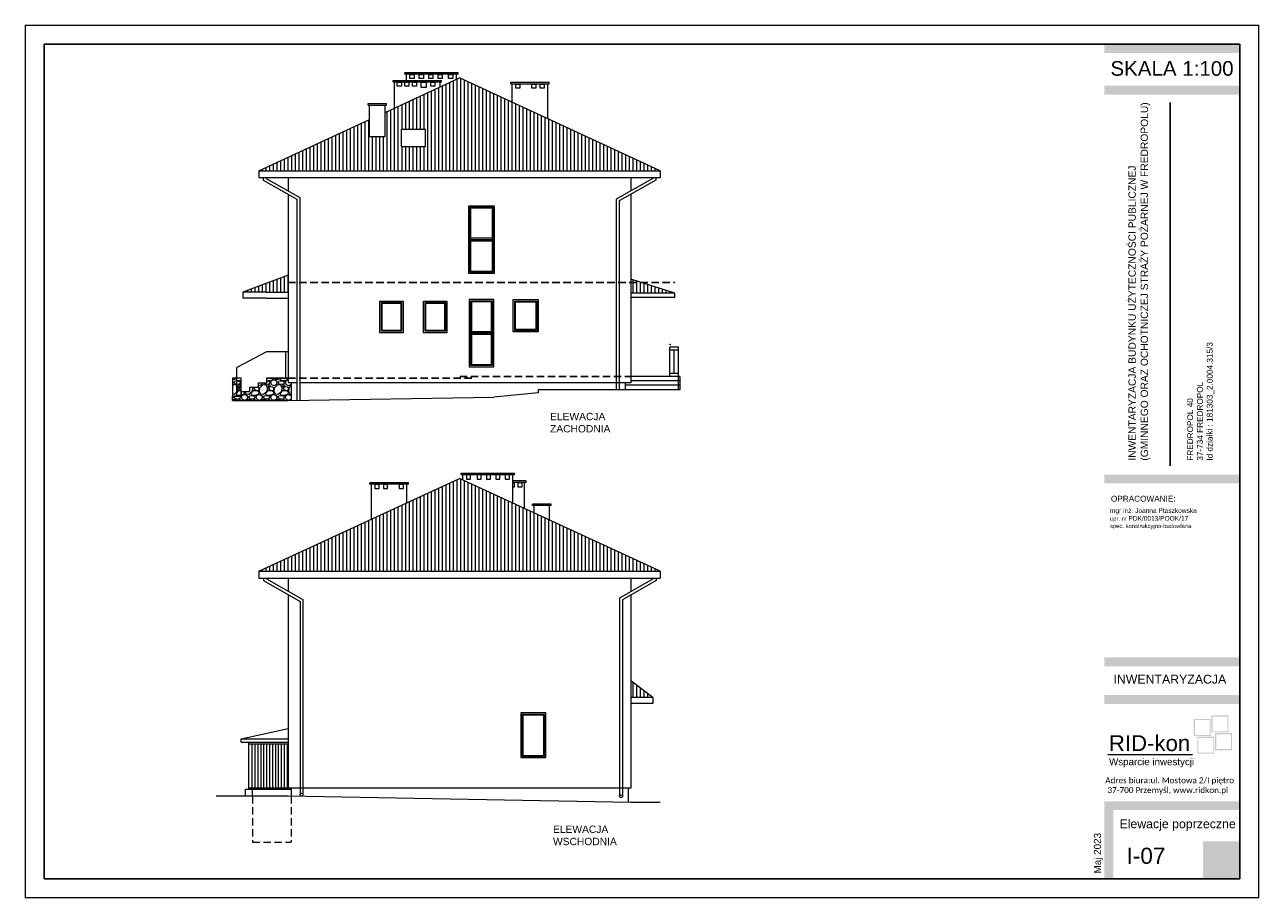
# Model space of a CAD drawing. Header units: inches. Extents: x 4551 to 8756, y -20806 to 359.
# Tile 1 of 35: x 4551 to 8756, y -20806 to -17831. Entities that reach past the tile are written whole.
import ezdxf

# ---------------------------------------------------------------- set-up
doc = ezdxf.new("R2010")
doc.units = ezdxf.units.IN
doc.header["$MEASUREMENT"] = 0
doc.linetypes.add('( Dashed )', pattern=[0.75, 0.5, -0.25])
doc.layers.add('0_RID_WIDOK', color=252, linetype='Continuous', lineweight=5)
doc.layers.add('LOGO', color=7, linetype='Continuous', lineweight=0)
doc.styles.add('Arial', font='arial.ttf', dxfattribs={"height": 80})
doc.styles.get("Standard").update_dxf_attribs({"font": 'arial.ttf'})
doc.styles.add('tabelka', font='arial.ttf')
pattern_1 = [(90, (1436.523, -12693.772), (-12.5, 8e-16), [])]
pattern_2 = [(90, (1436.526, -11330.036), (-12.5, 8e-16), [])]

# ---------------------------------------------------------------- blocks, each defined once
blk = doc.blocks.new('*U377')
at = {"layer": '0_RID_WIDOK'}
blk.add_line((0, 75), (0, -75), dxfattribs=at)
blk = doc.blocks.new('*U376')
at = {"layer": '0_RID_WIDOK', "color": 0, "linetype": 'ByBlock', "lineweight": -2, "transparency": 16777216}
for p in [(0, 0), (10, 0), (20, 0), (30, 0), (40, 0), (50, 0), (60, 0), (70, 0), (80, 0), (90, 0), (100, 0), (110, 0), (120, 0)]:
    blk.add_blockref('*U377', p, dxfattribs=at)

msp = doc.modelspace()

# ---------------------------------------------------------------- hatches: boundary and pattern name
at = {"transparency": 33554559}
h = msp.add_hatch(color=256, dxfattribs=at)
h.dxf.hatch_style = 1
h.paths.add_polyline_path([(8689.95, -17897.45), (8228.95, -17897.45), (8228.95, -17927.45), (8689.95, -17927.45)])
h = msp.add_hatch(color=256, dxfattribs=at)
h.dxf.hatch_style = 1
h.paths.add_polyline_path([(8689.95, -18038.88), (8228.95, -18038.88), (8228.95, -18068.88), (8689.95, -18068.88)])
h = msp.add_hatch(color=256, dxfattribs=at)
h.dxf.hatch_style = 1
h.paths.add_polyline_path([(8689.95, -19363.26), (8228.95, -19363.26), (8228.95, -19393.26), (8689.95, -19393.26)])
h = msp.add_hatch(color=256, dxfattribs=at)
h.dxf.hatch_style = 1
h.paths.add_polyline_path([(8689.95, -19985.56), (8228.95, -19985.56), (8228.95, -20015.56), (8689.95, -20015.56)])
h = msp.add_hatch(color=256, dxfattribs=at)
h.dxf.hatch_style = 1
h.paths.add_polyline_path([(8689.95, -20113.71), (8228.95, -20113.71), (8228.95, -20143.71), (8689.95, -20143.71)])
h = msp.add_hatch(color=256, dxfattribs=at)
h.dxf.hatch_style = 1
h.paths.add_polyline_path([(8689.95, -20475.18), (8228.95, -20475.18), (8228.95, -20739.45), (8258.95, -20739.45), (8258.95, -20505.48), (8689.95, -20505.48)])
h = msp.add_hatch(color=256, dxfattribs=at)
h.dxf.hatch_style = 1
h.paths.add_polyline_path([(8689.95, -20612.14), (8564.34, -20612.14), (8564.34, -20739.45), (8689.95, -20739.45)])
at = {"layer": '0_RID_WIDOK'}
h = msp.add_hatch(dxfattribs=at)
h.set_pattern_fill('ANSI31', color=256, scale=100, angle=45)
h.set_pattern_definition(pattern_2)
h.paths.add_polyline_path([(5779.3, -18129.47), (5853.3, -18095.26), (6032.8, -18012.28), (6032.8, -18012.28), (6716.3, -18328.27), (5349.3, -18328.27), (5726.3, -18153.98), (5726.3, -18211.27), (5779.3, -18211.27)])
h.paths.add_polyline_path([(5916.7, -18187.27), (5834.24, -18187.27), (5834.24, -18245.27), (5916.7, -18245.27)])
h.dxf.unprotected_set("ltscale", 0)
h = msp.add_hatch(dxfattribs=at)
h.set_pattern_fill('ANSI31', color=256, scale=100, angle=45)
h.set_pattern_definition(pattern_2)
h.paths.add_polyline_path([(5294.3, -18741.93), (5449.3, -18684.43), (5449.3, -18741.93), (5374.3, -18741.93)])
h.paths.add_polyline_path([(6616.3, -18697.93), (6616.3, -18744.93), (6766.3, -18744.93)])
h.dxf.unprotected_set("ltscale", 0)
h = msp.add_hatch(dxfattribs=at)
h.set_pattern_fill('GRAVEL', color=256, scale=50)
h.set_pattern_definition([(228.012788, (36, 50), (-400, -450), [6.7268, -665.9544]), (184.969741, (31.5, 45), (600, 50), [11.5434, -1142.79624]), (132.510447, (20, 44), (500, -550), [8.1394, -805.80163]), (267.273689, (0.5, 31.5), (50, 1000), [10.5119, -1040.6779]), (292.833654, (0, 21), (-250, 600), [10.30775, -1020.46866]), (357.273689, (4, 11.5), (-1000, 50), [10.5119, -1040.6779]), (37.69424, (14.5, 11), (-650, -500), [13.90145, -1376.24243]), (72.255328, (25.5, 19.5), (350, 1100), [13.1244, -1299.31607]), (121.429566, (29.5, 32), (-400, 650), [10.5475, -1044.20366]), (175.236358, (24, 41), (550, -50), [12.0416, -590.03813]), (222.397438, (12, 42), (-600, -550), [15.5724, -1541.66875]), (138.814075, (50, 31), (-350, 300), [5.31505, -526.19224]), (171.469234, (46, 34.5), (650, -100), [10.11185, -1001.07557]), (225, (36, 36), (-6e-15, -50), [7.07105, -63.63963]), (203.19859, (32.5, 42), (250, 100), [3.8079, -376.98076]), (291.80141, (29, 40.5), (-50, 150), [5.38515, -263.87309]), (30.963757, (31, 35.5), (150, 100), [8.74645, -282.80114]), (161.56505, (38.5, 40), (100, -50), [6.32455, -151.78933]), (16.38954, (0, 40.5), (500, 150), [8.86, -877.14226]), (70.346176, (8.5, 43), (-200, -550), [7.43305, -735.87039]), (293.19859, (38.5, 50), (-100, 250), [7.61575, -373.1729]), (343.61046, (41.5, 43), (-500, 150), [8.86, -877.14226]), (339.443955, (0, 9.5), (-250, 100), [8.544, -418.65619]), (294.77514, (8, 6.5), (-250, 550), [7.1589, -708.73215]), (66.80141, (39, 0), (100, 250), [7.61575, -373.1729]), (17.354025, (42, 7), (-650, -200), [8.38155, -829.77118]), (69.443955, (14.5, 0), (-100, -250), [4.272, -422.92819]), (101.30993, (36, 0), (-50, 200), [2.5495, -252.40148]), (165.96376, (35.5, 2.5), (150, -50), [10.30775, -195.84753]), (186.009006, (25.5, 5), (500, 50), [9.5525, -945.69616]), (303.69007, (31, 31), (-50, 100), [7.2111, -173.06646]), (353.157227, (35, 25), (850, -100), [12.5897, -1246.37813]), (60.945396, (47.5, 23.5), (-200, -350), [5.1478, -509.63371]), (90, (50, 28), (-50, 50), [3, -47]), (120.256437, (24.5, 6.5), (200, -350), [6.9462, -687.676]), (48.012788, (21, 12.5), (400, 450), [13.4536, -659.2276]), (0, (30, 22.5), (50, 50), [13, -37]), (325.304846, (43, 22.5), (500, -350), [7.9057, -782.66372]), (254.054604, (49.5, 18), (-50, -200), [7.2801, -356.7254]), (207.645975, (47.5, 11), (-950, -500), [11.85325, -1173.47371]), (175.426079, (37, 5.5), (-650, 50), [12.53995, -1241.45367])])
h.paths.add_polyline_path([(5259.3, -19095.73), (5259.3, -19110.93), (5449.3, -19110.93), (5459.3, -19110.77), (5459.3, -19050.93), (5449.3, -19050.93), (5449.3, -19034.93), (5439.3, -19034.93), (5375.3, -19034.93), (5375.3, -19050.13), (5346.3, -19050.13), (5346.3, -19065.33), (5317.3, -19065.33), (5317.3, -19080.53), (5288.3, -19080.53), (5288.3, -19095.73), (5273.8, -19095.73)])
h.paths.add_polyline_path([(5273.8, -19095.73), (5288.3, -19095.73), (5288.3, -19080.53), (5288.3, -19034.93), (5273.8, -19034.93)])
h.paths.add_polyline_path([(5259.3, -19034.93), (5259.3, -19095.73), (5273.8, -19095.73), (5273.8, -19034.93)])
h = msp.add_hatch(dxfattribs=at)
h.set_pattern_fill('ANSI31', color=256, scale=100, angle=45)
h.set_pattern_definition(pattern_1)
h.paths.add_polyline_path([(5349.3, -19692), (5732.3, -19514.94), (5853.3, -19459), (6032.8, -19376.01), (6032.8, -19376.01), (6716.3, -19692)])
h.dxf.unprotected_set("ltscale", 0)
h = msp.add_hatch(dxfattribs=at)
h.set_pattern_fill('ANSI31', color=256, scale=100, angle=45)
h.set_pattern_definition(pattern_1)
h.paths.add_polyline_path([(6616.3, -20122.67), (6691.3, -20122.67), (6616.3, -20065.17)])
h.dxf.unprotected_set("ltscale", 0)
at = {"layer": 'LOGO'}
h = msp.add_hatch(color=1, dxfattribs=at)
h.dxf.hatch_style = 1
h.set_gradient(color1=(254, 254, 254), color2=(1, 1, 1), rotation=45, centered=1, tint=1)
h.paths.add_polyline_path([(8651.52, -20241.04), (8651.52, -20182.96), (8593.42, -20182.96), (8593.42, -20241.04)])
h.paths.add_polyline_path([(8647.59, -20186.89), (8647.59, -20237.11), (8597.35, -20237.11), (8597.35, -20186.89)], flags=16)
h = msp.add_hatch(color=1, dxfattribs=at)
h.dxf.hatch_style = 1
h.set_gradient(color1=(254, 254, 254), color2=(1, 1, 1), rotation=135, centered=1, tint=1)
h.paths.add_polyline_path([(8591.26, -20195.15), (8533.18, -20195.15), (8533.18, -20253.25), (8591.26, -20253.25)])
h.paths.add_polyline_path([(8537.11, -20199.07), (8587.33, -20199.07), (8587.33, -20249.32), (8537.11, -20249.32)], flags=16)
h = msp.add_hatch(color=1, dxfattribs=at)
h.dxf.hatch_style = 1
h.set_gradient(color1=(254, 254, 254), color2=(1, 1, 1), rotation=225, centered=1, tint=1)
h.paths.add_polyline_path([(8603.26, -20313.67), (8603.26, -20255.59), (8545.16, -20255.59), (8545.16, -20313.67)])
h.paths.add_polyline_path([(8599.33, -20259.52), (8599.33, -20309.74), (8549.09, -20309.74), (8549.09, -20259.52)], flags=16)
h = msp.add_hatch(color=1, dxfattribs=at)
h.dxf.hatch_style = 1
h.set_gradient(color1=(254, 254, 254), color2=(1, 1, 1), rotation=315, centered=1, tint=1)
h.paths.add_polyline_path([(8663.81, -20301.65), (8663.81, -20243.57), (8605.71, -20243.57), (8605.71, -20301.65)])
h.paths.add_polyline_path([(8659.88, -20247.5), (8659.88, -20297.72), (8609.64, -20297.72), (8609.64, -20247.5)], flags=16)
h = msp.add_hatch(color=256, dxfattribs=at)
h.dxf.hatch_style = 1
h.paths.add_polyline_path([(8527.76, -20315.72), (8242.23, -20315.72), (8242.23, -20317.62), (8527.76, -20317.62)])

# ---------------------------------------------------------------- linework, layer by layer
at = {"transparency": 33554687}
msp.add_line((8453.21, -18096.19), (8453.21, -19333.48), dxfattribs=at)
at = {"color": 2, "transparency": 33554687, "const_width": 5}
msp.add_lwpolyline([(4553.95, -20803.45), (8753.95, -20803.45), (8753.95, -17833.45), (4553.95, -17833.45)], close=True, dxfattribs=at)
at = {"transparency": 33554559}
msp.add_lwpolyline([(4617.95, -20739.45), (8689.95, -20739.45), (8689.95, -17897.45), (4617.95, -17897.45)], close=True, dxfattribs=at)
at = {"layer": '0_RID_WIDOK'}
for p, q in [((6027.3, -17994.37), (5846.3, -17994.37)), ((5846.3, -17999.37), (5846.3, -17994.37)), ((6027.3, -17999.37), (6027.3, -17994.37)), ((5779.3, -18129.47), (6032.8, -18012.28)), ((5806.3, -18020.81), (5971.3, -18020.81)), ((5806.3, -18025.81), (5806.3, -18020.81)), ((5806.3, -18025.81), (5971.3, -18025.81)), ((5811.3, -18114.68), (5811.3, -18025.81)), ((6027.3, -17999.37), (5846.3, -17999.37)), ((5851.3, -18020.81), (5851.3, -17999.37)), ((5966.3, -18043.02), (5966.3, -18025.81)), ((5971.3, -18025.81), (5971.3, -18020.81)), ((6022.3, -18017.13), (6022.3, -17999.37)), ((6716.3, -18328.27), (6032.8, -18012.28)), ((6207.3, -18027.15), (6338.3, -18027.15)), ((6207.3, -18032.15), (6207.3, -18027.15)), ((6207.3, -18032.15), (6338.3, -18032.15)), ((6212.3, -18095.26), (6212.3, -18032.15)), ((6333.3, -18151.2), (6333.3, -18032.15)), ((6338.3, -18032.15), (6338.3, -18027.15)), ((5721.3, -18099.5), (5784.3, -18099.5)), ((5721.3, -18104.5), (5721.3, -18099.5)), ((5721.3, -18104.5), (5784.3, -18104.5)), ((5726.3, -18211.27), (5726.3, -18104.5)), ((5726.3, -18211.27), (5726.3, -18104.5)), ((5779.3, -18211.27), (5779.3, -18104.5)), ((5784.3, -18104.5), (5784.3, -18099.5)), ((5349.3, -18328.27), (5726.3, -18153.98)), ((5834.24, -18187.27), (5916.7, -18187.27)), ((5726.3, -18211.27), (5779.3, -18211.27)), ((5834.24, -18245.27), (5916.7, -18245.27)), ((5349.3, -18328.27), (6716.3, -18328.27)), ((5349.3, -18328.27), (5349.3, -18351.65)), ((6716.3, -18328.27), (6716.3, -18351.65)), ((5349.3, -18351.65), (6716.3, -18351.65)), ((5363.91, -18351.65), (5363.91, -18360.47)), ((5363.91, -18360.47), (5478.3, -18425.38)), ((5373.91, -18351.65), (5373.91, -18354.65)), ((5373.91, -18354.65), (5488.3, -18419.56)), ((5449.3, -18351.65), (5449.3, -18397.43)), ((6690.69, -18354.65), (6566.3, -18425.23)), ((6700.69, -18360.47), (6576.3, -18431.05)), ((6616.3, -18351.65), (6616.3, -18396.86)), ((6690.69, -18351.65), (6690.69, -18354.65)), ((6700.69, -18351.65), (6700.69, -18360.47)), ((5449.3, -18408.92), (5449.3, -19050.93)), ((6616.3, -18408.36), (6616.3, -19050.93)), ((5478.3, -18425.38), (5478.3, -19110.64)), ((5488.3, -18419.56), (5488.3, -19110.54)), ((6566.3, -18425.23), (6566.3, -19073.93)), ((6576.3, -18431.05), (6576.3, -19073.93)), ((6145.8, -18563.15), (6068.8, -18563.15)), ((6143.3, -18558.15), (6071.3, -18558.15)), ((6143.3, -18568.15), (6071.3, -18568.15)), ((5449.3, -18684.43), (5294.3, -18741.93)), ((6766.3, -18744.93), (6616.3, -18697.93)), ((5294.3, -18741.93), (5294.3, -18761.93)), ((5374.3, -18741.93), (5294.3, -18741.93)), ((5374.3, -18741.93), (5449.3, -18741.93)), ((6766.3, -18744.93), (6616.3, -18744.93)), ((6766.3, -18759.93), (6766.3, -18744.93)), ((5374.3, -18761.93), (5294.3, -18761.93)), ((5374.3, -18761.93), (5449.3, -18761.93)), ((6766.3, -18759.93), (6616.3, -18759.93)), ((6141.8, -18876.43), (6072.8, -18876.43)), ((6144.3, -18881.43), (6070.3, -18881.43)), ((6141.8, -18886.43), (6072.8, -18886.43)), ((5375.3, -18944.93), (5273.8, -18998.13)), ((5449.3, -18944.93), (5375.3, -18944.93)), ((5439.3, -18944.93), (5439.3, -19034.93)), ((6778.3, -18928.93), (6748.3, -18928.93)), ((6748.3, -19028.93), (6748.3, -18928.93)), ((6778.3, -18938.93), (6748.3, -18938.93)), ((6763.3, -19018.93), (6763.3, -18938.93)), ((6778.3, -19073.93), (6778.3, -18928.93)), ((5273.8, -19095.73), (5273.8, -18998.13)), ((5375.3, -19034.93), (5375.3, -19050.13)), ((5449.3, -19034.93), (5375.3, -19034.93)), ((5375.3, -19034.93), (5449.3, -19034.93)), ((6783.3, -19028.93), (6616.3, -19028.93)), ((6783.3, -19043.93), (6616.3, -19043.93)), ((6778.3, -19018.93), (6748.3, -19018.93)), ((6783.3, -19028.93), (6783.3, -19073.93)), ((5288.3, -19080.53), (5288.3, -19095.73)), ((5288.3, -19080.53), (5317.3, -19080.53)), ((5317.3, -19065.33), (5317.3, -19080.53)), ((5317.3, -19065.33), (5346.3, -19065.33)), ((5346.3, -19050.13), (5346.3, -19065.33)), ((5346.3, -19050.13), (5375.3, -19050.13)), ((5478.3, -19050.93), (5449.3, -19050.93)), ((5459.3, -19050.93), (5459.3, -19110.93)), ((6616.3, -19050.93), (5488.3, -19050.93)), ((6300.3, -19084.93), (6149.3, -19099.93)), ((6783.3, -19073.93), (6300.3, -19073.93)), ((6300.3, -19073.93), (6300.3, -19084.93)), ((6596.3, -19050.93), (6596.3, -19073.93)), ((6783.3, -19058.93), (6596.3, -19058.93)), ((5259.3, -19110.93), (5259.3, -19095.73)), ((5259.3, -19095.73), (5288.3, -19095.73)), ((5259.3, -19110.93), (5449.3, -19110.93)), ((5449.3, -19110.93), (6149.3, -19099.93)), ((5349.3, -19692), (6032.8, -19376.01)), ((6716.3, -19692), (6032.8, -19376.01)), ((6038.3, -19358.1), (6219.3, -19358.1)), ((6038.3, -19363.1), (6038.3, -19358.1)), ((6038.3, -19363.1), (6219.3, -19363.1)), ((6043.3, -19380.87), (6043.3, -19363.1)), ((6214.3, -19459.92), (6214.3, -19363.1)), ((6259.3, -19384.55), (6214.3, -19384.55)), ((6219.3, -19363.1), (6219.3, -19358.1)), ((6259.3, -19389.55), (6259.3, -19384.55)), ((5858.3, -19390.88), (5727.3, -19390.88)), ((5727.3, -19395.88), (5727.3, -19390.88)), ((5858.3, -19395.88), (5727.3, -19395.88)), ((5732.3, -19514.94), (5732.3, -19395.88)), ((5853.3, -19459), (5853.3, -19395.88)), ((5858.3, -19395.88), (5858.3, -19390.88)), ((6259.3, -19389.55), (6214.3, -19389.55)), ((6254.3, -19478.42), (6254.3, -19389.55)), ((6344.3, -19463.24), (6281.3, -19463.24)), ((6281.3, -19468.24), (6281.3, -19463.24)), ((6344.3, -19468.24), (6281.3, -19468.24)), ((6286.3, -19493.21), (6286.3, -19468.24)), ((6339.3, -19517.71), (6339.3, -19468.24)), ((6339.3, -19517.71), (6339.3, -19468.24)), ((6344.3, -19468.24), (6344.3, -19463.24)), ((5349.3, -19692), (6716.3, -19692)), ((5349.3, -19692), (5349.3, -19715.39)), ((5349.3, -19715.39), (6716.3, -19715.39)), ((5364.91, -19715.39), (5364.91, -19724.21)), ((5374.91, -19715.39), (5374.91, -19718.39)), ((5374.91, -19718.39), (5499.3, -19788.96)), ((5449.3, -19715.39), (5449.3, -19760.59)), ((6691.69, -19718.39), (6577.3, -19783.29)), ((6616.3, -19715.39), (6616.3, -19761.16)), ((6691.69, -19715.39), (6691.69, -19718.39)), ((6701.69, -19715.39), (6701.69, -19724.21)), ((6716.3, -19692), (6716.3, -19715.39)), ((5364.91, -19724.21), (5489.3, -19794.79)), ((6701.69, -19724.21), (6587.3, -19789.11)), ((5449.3, -19772.09), (5449.3, -20430.39)), ((5489.3, -19794.79), (5489.3, -20452.97)), ((5499.3, -19788.96), (5499.3, -20452.97)), ((6577.3, -19783.29), (6577.3, -20458.35)), ((6587.3, -19789.11), (6587.3, -20458.35)), ((6616.3, -19772.66), (6616.3, -20430.39)), ((6691.3, -20122.67), (6616.3, -20065.17)), ((6691.3, -20122.67), (6616.3, -20122.67)), ((6691.3, -20122.67), (6691.3, -20142.67)), ((6691.3, -20142.67), (6616.3, -20142.67)), ((5288.3, -20262.39), (5449.3, -20227.39)), ((5288.3, -20262.39), (5449.3, -20262.39)), ((5288.3, -20274.39), (5288.3, -20262.39)), ((5288.3, -20274.39), (5449.3, -20274.39)), ((5315.3, -20434.39), (5315.3, -20274.39)), ((5315.3, -20279.39), (5449.3, -20279.39)), ((5303.3, -20434.39), (5459.3, -20434.39)), ((5303.3, -20458.28), (5303.3, -20434.39)), ((5315.3, -20429.39), (5449.3, -20429.39)), ((5327.3, -20458.28), (5327.3, -20434.39)), ((6616.3, -20430.39), (5449.3, -20430.39)), ((5459.3, -20430.39), (5459.3, -20458.42)), ((6606.3, -20430.39), (6606.3, -20479.67)), ((5449.3, -20458.28), (5204, -20458.28)), ((6616.3, -20479.67), (5449.3, -20458.28)), ((6716.3, -20479.67), (6616.3, -20479.67))]:
    msp.add_line(p, q, dxfattribs=at)
at = {"layer": '0_RID_WIDOK', "linetype": '( Dashed )', "ltscale": 50}
for p, q in [((5327.3, -20458.28), (5327.3, -20614.39)), ((5459.3, -20458.47), (5459.3, -20614.39)), ((5327.3, -20614.39), (5459.3, -20614.39))]:
    msp.add_line(p, q, dxfattribs=at)
at = {"layer": '0_RID_WIDOK'}
for points in [[(5820.3, -18040.81), (5820.3, -18026.81), (5834.3, -18026.81), (5834.3, -18040.81)], [(5846.3, -18040.81), (5846.3, -18026.81), (5860.3, -18026.81), (5860.3, -18040.81)], [(5863.46, -18014.37), (5863.46, -18000.37), (5877.46, -18000.37), (5877.46, -18014.37)], [(5872.3, -18040.81), (5872.3, -18026.81), (5886.3, -18026.81), (5886.3, -18040.81)], [(5895.46, -18014.37), (5895.46, -18000.37), (5909.46, -18000.37), (5909.46, -18014.37)], [(5901.3, -18044.81), (5901.3, -18026.81), (5919.3, -18026.81), (5919.3, -18044.81)], [(5927.46, -18014.37), (5927.46, -18000.37), (5941.46, -18000.37), (5941.46, -18014.37)], [(5934.3, -18040.81), (5934.3, -18026.81), (5948.3, -18026.81), (5948.3, -18040.81)], [(5959.46, -18014.37), (5959.46, -18000.37), (5973.46, -18000.37), (5973.46, -18014.37)], [(5995.46, -18014.37), (5995.46, -18000.37), (6009.46, -18000.37), (6009.46, -18014.37)], [(6224.3, -18047.15), (6224.3, -18033.15), (6238.3, -18033.15), (6238.3, -18047.15)], [(6278.46, -18047.15), (6278.46, -18033.15), (6292.46, -18033.15), (6292.46, -18047.15)], [(6307.3, -18047.15), (6307.3, -18033.15), (6321.3, -18033.15), (6321.3, -18047.15)], [(6063.8, -18678.65), (6063.8, -18447.65), (6150.8, -18447.65), (6150.8, -18678.65)], [(6068.8, -18673.65), (6068.8, -18452.65), (6145.8, -18452.65), (6145.8, -18673.65)], [(5840.3, -18879.93), (5761.3, -18879.93), (5761.3, -18771.93), (5840.3, -18771.93)], [(5835.3, -18874.93), (5766.3, -18874.93), (5766.3, -18776.93), (5835.3, -18776.93)], [(5832.8, -18872.43), (5768.8, -18872.43), (5768.8, -18779.43), (5832.8, -18779.43)], [(5989.3, -18879.93), (5910.3, -18879.93), (5910.3, -18771.93), (5989.3, -18771.93)], [(5984.3, -18874.93), (5915.3, -18874.93), (5915.3, -18776.93), (5984.3, -18776.93)], [(5981.8, -18872.43), (5917.8, -18872.43), (5917.8, -18779.43), (5981.8, -18779.43)], [(6065.3, -18995.93), (6149.3, -18995.93), (6149.3, -18766.93), (6065.3, -18766.93)], [(6215.3, -18876.93), (6215.3, -18766.93), (6300.3, -18766.93), (6300.3, -18876.93)], [(6220.3, -18871.93), (6220.3, -18771.93), (6295.3, -18771.93), (6295.3, -18871.93)], [(6222.8, -18869.43), (6222.8, -18774.43), (6292.8, -18774.43), (6292.8, -18869.43)], [(5288.3, -19095.73), (5288.3, -19034.93), (5259.3, -19034.93), (5259.3, -19095.73)], [(6070.14, -19378.1), (6070.14, -19364.1), (6056.14, -19364.1), (6056.14, -19378.1)], [(6106.14, -19378.1), (6106.14, -19364.1), (6092.14, -19364.1), (6092.14, -19378.1)], [(6138.14, -19378.1), (6138.14, -19364.1), (6124.14, -19364.1), (6124.14, -19378.1)], [(6170.14, -19378.1), (6170.14, -19364.1), (6156.14, -19364.1), (6156.14, -19378.1)], [(6202.14, -19378.1), (6202.14, -19364.1), (6188.14, -19364.1), (6188.14, -19378.1)], [(5758.3, -19410.88), (5758.3, -19396.88), (5744.3, -19396.88), (5744.3, -19410.88)], [(5787.14, -19410.88), (5787.14, -19396.88), (5773.14, -19396.88), (5773.14, -19410.88)], [(5841.3, -19410.88), (5841.3, -19396.88), (5827.3, -19396.88), (5827.3, -19410.88)], [(6245.3, -19404.55), (6245.3, -19390.55), (6231.3, -19390.55), (6231.3, -19404.55)], [(6326.8, -20174.77), (6240.8, -20174.77), (6240.8, -20326.77), (6326.8, -20326.77)], [(6321.8, -20179.77), (6245.8, -20179.77), (6245.8, -20321.77), (6321.8, -20321.77)], [(6319.3, -20182.27), (6248.3, -20182.27), (6248.3, -20319.27), (6319.3, -20319.27)]]:
    msp.add_lwpolyline(points, close=True, dxfattribs=at)
for points in [[(5834.24, -18187.27), (5834.24, -18245.27)], [(5916.7, -18245.27), (5916.7, -18187.27)], [(6071.3, -18558.15), (6071.3, -18455.15), (6143.3, -18455.15), (6143.3, -18558.15)], [(6143.3, -18568.15), (6143.3, -18671.15), (6071.3, -18671.15), (6071.3, -18568.15)], [(6144.3, -18881.43), (6144.3, -18771.93), (6070.3, -18771.93), (6070.3, -18990.93), (6144.3, -18990.93), (6144.3, -18881.43)], [(6141.8, -18876.43), (6141.8, -18774.43), (6072.8, -18774.43), (6072.8, -18876.43)], [(6072.8, -18886.43), (6072.8, -18988.43), (6141.8, -18988.43), (6141.8, -18886.43)], [(6214.3, -19404.55), (6219.3, -19404.55), (6219.3, -19390.55), (6214.3, -19390.55)]]:
    msp.add_lwpolyline(points, dxfattribs=at)
for centre in [(5494.3, -20452.97), (6582.3, -20458.35)]:
    msp.add_circle(centre, 5, dxfattribs=at)
msp.add_point((6750.31, -18920), dxfattribs=at)
at = {"layer": 'Defpoints', "linetype": '( Dashed )', "ltscale": 50}
for p, q in [((5449.3, -18708.93), (6616.3, -18708.93)), ((5598.3, -18708.93), (6765.3, -18708.93)), ((5449.3, -19034.93), (6085.31, -19034.93)), ((6033.3, -19028.93), (6616.3, -19028.93))]:
    msp.add_line(p, q, dxfattribs=at)
at = {"layer": 'LOGO'}
msp.add_lwpolyline([(8242.23, -20315.72), (8527.76, -20315.72), (8527.76, -20317.62), (8242.23, -20317.62)], close=True, dxfattribs=at)

# ---------------------------------------------------------------- block references
at = {"layer": '0_RID_WIDOK'}
msp.add_blockref('*U376', (5325.3, -20354.39), dxfattribs=at)

# ---------------------------------------------------------------- texts
at = {"attachment_point": 1}
for s, insert, char_height, width in [('\\pxqc;SKALA 1:100', (8228.13, -17954.92), 50, 462.0744), ('\\pxqc;INWENTARYZACJA', (8227.16, -20044.78), 30, 449.4222), ('\\pi4.9308;{\\fCalibri|b0|i0|c238|p34;Adres biura:ul. Mostowa 2/I piętro \\P\\pi12.358;37-700 Przemyśl, www.ridkon.pl}', (8226.89, -20394.14), 20, 464.4651), ('{\\fArial|b0|i0|c0|p34;Elewacje poprzeczne}', (8280.25, -20537.31), 30, 408.8639), ('I-07', (8304.24, -20633.67), 55, 163.8642)]:
    msp.add_mtext(s, dxfattribs=dict(at, insert=insert, char_height=char_height, width=width))
at = {"width": 1286.9247, "attachment_point": 1, "rotation": 90}
for s, insert, char_height in [('{\\fArial|b0|i0|c0|p34;INWENTARYZACJA BUDYNKU UŻYTECZNOŚCI PUBLICZNEJ \\P(GMINNEGO ORAZ OCHOTNICZEJ STRAŻY POŻARNEJ W FREDROPOLU)}', (8310.69, -19315.65), 25), ('FREDROPOL 40\\P37-734 FREDROPOL\\PId działki : 181303_2.0004.315/3', (8510.89, -19315.65), 20)]:
    msp.add_mtext(s, dxfattribs=dict(at, insert=insert, char_height=char_height))
at = {"insert": (8251.08, -19435.19), "char_height": 20, "width": 367.0633, "attachment_point": 1, "style": 'Arial'}
msp.add_mtext('OPRACOWANIE:', dxfattribs=at)
at = {"insert": (8247.77, -19477.52), "char_height": 16, "attachment_point": 1}
msp.add_mtext_dynamic_manual_height_columns('mgr inż. {\\fArial|b0|i0|c0|p34;Joanna Ptaszkowska\\P\\H0.88889x;upr. nr \\H1.125x;PDK/0013/POOK/17\\P\\fArial|b0|i0|c0|p34;\\H0.88889x;spec. konstrukcyjno-budowlana}', width=520.0873, gutter_width=12.5, heights=[-72.02], dxfattribs=at)
at = {"insert": (8193.04, -20721.3), "char_height": 24, "width": 629.5696, "attachment_point": 1, "rotation": 90, "style": 'tabelka'}
msp.add_mtext('Maj 2023', dxfattribs=at)
at = {"layer": '0_RID_WIDOK', "char_height": 25, "width": 343.388, "attachment_point": 1}
for s, insert in [('ELEWACJA ZACHODNIA', (6340.85, -19152.72)), ('ELEWACJA WSCHODNIA', (6350.85, -20558.32))]:
    msp.add_mtext(s, dxfattribs=dict(at, insert=insert))
at = {"layer": 'LOGO', "attachment_point": 1}
for s, insert, char_height, width in [('RID-kon', (8243.93, -20250.42), 54.114, 339.3788), ('Wsparcie inwestycji', (8244.76, -20329.04), 23.7773, 351.8813)]:
    msp.add_mtext(s, dxfattribs=dict(at, insert=insert, char_height=char_height, width=width))

doc.saveas('drawing.dxf')
